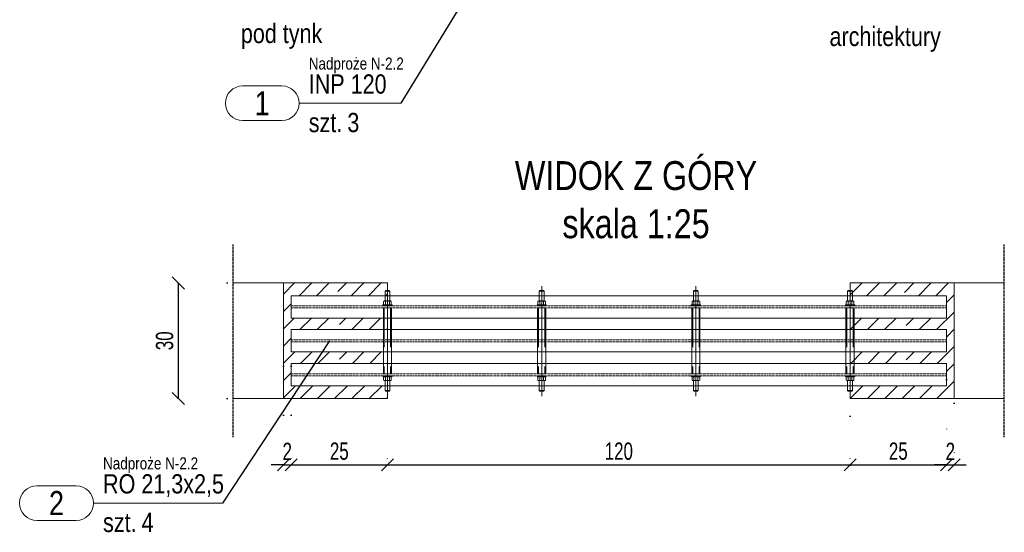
# Model space of a CAD drawing. Header units: millimetres. Extents: x 11149 to 111407, y -107619 to -23630.
# Tile 142 of 245: x 18705 to 18961, y -33223 to -33090. Entities that reach past the tile are written whole.
import ezdxf
from ezdxf.enums import TextEntityAlignment as Align

# ---------------------------------------------------------------- set-up
doc = ezdxf.new("R2010")
doc.units = ezdxf.units.MM
doc.header["$LTSCALE"] = 2
for name, pattern in [('CENTER2', [28.575, 19.05, -3.175, 3.175, -3.175]), ('DOT', [6.35, 0, -6.35]), ('HIDDEN', [9.525, 6.35, -3.175])]:
    doc.linetypes.add(name, pattern=pattern)
doc.layers.get('0').update_dxf_attribs({"plot": 0})
doc.layers.get('Defpoints').update_dxf_attribs({"color": 1})
for name, color, linetype, lineweight in [('e-cad_252', 252, 'HIDDEN', 9), ('e-cad_cienkie', 1, 'Continuous', 9), ('e-cad_opisy', 7, 'Continuous', 9), ('e-cad_osie', 22, 'CENTER2', 9), ('e-cad_stal_kontur', 222, 'Continuous', 20), ('e-cad_stal_ukryte', 222, 'HIDDEN', 9), ('e-cad_wymiary', 4, 'Continuous', 9)]:
    doc.layers.add(name, color=color, linetype=linetype, lineweight=lineweight)
doc.layers.add('e-cad_rzutnie', color=61, linetype='Continuous', lineweight=9, plot=False)
doc.layers.add('e-cad_ukryte', color=30, linetype='HIDDEN')
doc.styles.add('e-cad_1', font='arial.ttf', dxfattribs={"width": 0.7})
doc.styles.add('e-cad_2', font='arial.ttf', dxfattribs={"width": 0.8})
doc.dimstyles.new('e-cad_1_25_[cm]', dxfattribs={"dimscale": 2.5, "dimtxt": 1.8, "dimasz": 1.25, "dimexe": 1.25, "dimexo": 0.625, "dimgap": 0.5, "dimtad": 1, "dimdec": 0, "dimrnd": 1, "dimzin": 1, "dimtxsty": 'e-cad_1', "dimblk": 'OBLIQUE', "dimcen": 2.5, "dimclrd": 256, "dimclre": 252, "dimclrt": 7, "dimadec": 0, "dimazin": 0, "dimtfac": 1, "dimtix": 1, "dimtmove": 2, "dimatfit": 3, "dimldrblk": 'NONE', "dimfxl": 60, "dimfxlon": 1, "dimarcsym": 0})

# ---------------------------------------------------------------- blocks, each defined once
blk = doc.blocks.new('_OBLIQUE')
at = {"color": 0, "linetype": 'ByBlock', "lineweight": -2}
blk.add_line((-0.5, -0.5), (0.5, 0.5), dxfattribs=at)
blk = doc.blocks.new('*D2396')
at = {"layer": 'Defpoints', "color": 0, "ltscale": 0.5}
for p in [(18773.9, -33178.02), (18775.9, -33178.02), (18775.9, -33205.27)]:
    blk.add_point(p, dxfattribs=at)
at = {"layer": 'e-cad_wymiary', "color": 252, "linetype": 'DOT', "lineweight": -2}
for p, q in [((18773.9, -33179.59), (18773.9, -33208.4)), ((18775.9, -33179.59), (18775.9, -33208.4))]:
    blk.add_line(p, q, dxfattribs=at)
at = {"layer": 'e-cad_wymiary', "lineweight": -2}
for p, q in [((18773.9, -33205.27), (18770.77, -33205.27)), ((18773.9, -33205.27), (18775.9, -33205.27)), ((18775.9, -33205.27), (18779.02, -33205.27))]:
    blk.add_line(p, q, dxfattribs=at)
at = {"layer": 'e-cad_wymiary', "lineweight": -2, "ltscale": 0.5, "xscale": 3.125, "yscale": 3.125, "zscale": 3.125}
blk.add_blockref('_OBLIQUE', (18773.9, -33205.27), dxfattribs=at)
at = {"layer": 'e-cad_wymiary', "lineweight": -2, "ltscale": 0.5, "xscale": 3.125, "yscale": 3.125, "zscale": 3.125, "rotation": 180}
blk.add_blockref('_OBLIQUE', (18775.9, -33205.27), dxfattribs=at)
at = {"layer": 'e-cad_wymiary', "color": 7, "ltscale": 0.5, "insert": (18774.9, -33201.76), "char_height": 4.5, "attachment_point": 5, "style": 'e-cad_1'}
blk.add_mtext('2', dxfattribs=at)
blk = doc.blocks.new('_None')
blk = doc.blocks.new('*D2400')
at = {"layer": 'Defpoints', "color": 0, "ltscale": 0.5}
for p in [(18746.65, -33158.04), (18760.9, -33158.04), (18760.9, -33188.04)]:
    blk.add_point(p, dxfattribs=at)
at = {"layer": 'e-cad_wymiary', "color": 252, "linetype": 'DOT', "lineweight": -2}
for p, q in [((18759.33, -33158.04), (18743.53, -33158.04)), ((18759.33, -33188.04), (18743.53, -33188.04))]:
    blk.add_line(p, q, dxfattribs=at)
at = {"layer": 'e-cad_wymiary', "lineweight": -2}
blk.add_line((18746.65, -33188.04), (18746.65, -33158.04), dxfattribs=at)
at = {"layer": 'e-cad_wymiary', "lineweight": -2, "ltscale": 0.5, "xscale": 3.125, "yscale": 3.125, "zscale": 3.125}
for p, rotation in [((18746.65, -33158.04), 90), ((18746.65, -33188.04), 270)]:
    blk.add_blockref('_OBLIQUE', p, dxfattribs=dict(at, rotation=rotation))
at = {"layer": 'e-cad_wymiary', "color": 7, "ltscale": 0.5, "insert": (18743.1, -33173.04), "char_height": 4.5, "attachment_point": 5, "rotation": 90, "style": 'e-cad_1'}
blk.add_mtext('30', dxfattribs=at)
blk = doc.blocks.new('*D2402')
at = {"layer": 'Defpoints', "color": 0, "ltscale": 0.5}
for p in [(18775.9, -33205.27), (18800.9, -33205.27), (18800.9, -33205.27)]:
    blk.add_point(p, dxfattribs=at)
at = {"layer": 'e-cad_wymiary', "color": 252, "linetype": 'DOT', "lineweight": -2}
for p, q in [((18775.9, -33203.71), (18775.9, -33202.15)), ((18800.9, -33203.71), (18800.9, -33202.15))]:
    blk.add_line(p, q, dxfattribs=at)
at = {"layer": 'e-cad_wymiary', "lineweight": -2}
blk.add_line((18775.9, -33205.27), (18800.9, -33205.27), dxfattribs=at)
at = {"layer": 'e-cad_wymiary', "lineweight": -2, "ltscale": 0.5, "xscale": 3.125, "yscale": 3.125, "zscale": 3.125, "rotation": 180}
blk.add_blockref('_OBLIQUE', (18775.9, -33205.27), dxfattribs=at)
at = {"layer": 'e-cad_wymiary', "lineweight": -2, "ltscale": 0.5, "xscale": 3.125, "yscale": 3.125, "zscale": 3.125}
blk.add_blockref('_OBLIQUE', (18800.9, -33205.27), dxfattribs=at)
at = {"layer": 'e-cad_wymiary', "color": 7, "ltscale": 0.5, "insert": (18788.4, -33201.72), "char_height": 4.5, "attachment_point": 5, "style": 'e-cad_1'}
blk.add_mtext('25', dxfattribs=at)
blk = doc.blocks.new('*D2403')
at = {"layer": 'Defpoints', "color": 0, "ltscale": 0.5}
for p in [(18945.9, -33181.54), (18920.9, -33191.04), (18945.9, -33205.27)]:
    blk.add_point(p, dxfattribs=at)
at = {"layer": 'e-cad_wymiary', "color": 252, "linetype": 'DOT', "lineweight": -2}
for p, q in [((18945.9, -33183.1), (18945.9, -33208.4)), ((18920.9, -33192.6), (18920.9, -33208.4))]:
    blk.add_line(p, q, dxfattribs=at)
at = {"layer": 'e-cad_wymiary', "lineweight": -2}
blk.add_line((18920.9, -33205.27), (18945.9, -33205.27), dxfattribs=at)
at = {"layer": 'e-cad_wymiary', "lineweight": -2, "ltscale": 0.5, "xscale": 3.125, "yscale": 3.125, "zscale": 3.125, "rotation": 180}
blk.add_blockref('_OBLIQUE', (18920.9, -33205.27), dxfattribs=at)
at = {"layer": 'e-cad_wymiary', "lineweight": -2, "ltscale": 0.5, "xscale": 3.125, "yscale": 3.125, "zscale": 3.125}
blk.add_blockref('_OBLIQUE', (18945.9, -33205.27), dxfattribs=at)
at = {"layer": 'e-cad_wymiary', "color": 7, "ltscale": 0.5, "insert": (18933.4, -33201.72), "char_height": 4.5, "attachment_point": 5, "style": 'e-cad_1'}
blk.add_mtext('25', dxfattribs=at)
blk = doc.blocks.new('*D2404')
at = {"layer": 'Defpoints', "color": 0, "ltscale": 0.5}
for p in [(18945.9, -33181.54), (18947.9, -33187.71), (18947.9, -33205.27)]:
    blk.add_point(p, dxfattribs=at)
at = {"layer": 'e-cad_wymiary', "color": 252, "linetype": 'DOT', "lineweight": -2}
for p, q in [((18945.9, -33183.1), (18945.9, -33208.4)), ((18947.9, -33189.27), (18947.9, -33208.4))]:
    blk.add_line(p, q, dxfattribs=at)
at = {"layer": 'e-cad_wymiary', "lineweight": -2}
for p, q in [((18945.9, -33205.27), (18942.77, -33205.27)), ((18945.9, -33205.27), (18947.9, -33205.27)), ((18947.9, -33205.27), (18951.02, -33205.27))]:
    blk.add_line(p, q, dxfattribs=at)
at = {"layer": 'e-cad_wymiary', "lineweight": -2, "ltscale": 0.5, "xscale": 3.125, "yscale": 3.125, "zscale": 3.125}
blk.add_blockref('_OBLIQUE', (18945.9, -33205.27), dxfattribs=at)
at = {"layer": 'e-cad_wymiary', "lineweight": -2, "ltscale": 0.5, "xscale": 3.125, "yscale": 3.125, "zscale": 3.125, "rotation": 180}
blk.add_blockref('_OBLIQUE', (18947.9, -33205.27), dxfattribs=at)
at = {"layer": 'e-cad_wymiary', "color": 7, "ltscale": 0.5, "insert": (18946.9, -33201.76), "char_height": 4.5, "attachment_point": 5, "style": 'e-cad_1'}
blk.add_mtext('2', dxfattribs=at)
blk = doc.blocks.new('*D2409')
at = {"layer": 'Defpoints', "color": 0, "ltscale": 0.5}
for p in [(18800.9, -33205.27), (18920.9, -33205.27), (18920.9, -33205.27)]:
    blk.add_point(p, dxfattribs=at)
at = {"layer": 'e-cad_wymiary', "color": 252, "linetype": 'DOT', "lineweight": -2}
for p, q in [((18800.9, -33203.71), (18800.9, -33202.15)), ((18920.9, -33203.71), (18920.9, -33202.15))]:
    blk.add_line(p, q, dxfattribs=at)
at = {"layer": 'e-cad_wymiary', "lineweight": -2}
blk.add_line((18800.9, -33205.27), (18920.9, -33205.27), dxfattribs=at)
at = {"layer": 'e-cad_wymiary', "lineweight": -2, "ltscale": 0.5, "xscale": 3.125, "yscale": 3.125, "zscale": 3.125, "rotation": 180}
blk.add_blockref('_OBLIQUE', (18800.9, -33205.27), dxfattribs=at)
at = {"layer": 'e-cad_wymiary', "lineweight": -2, "ltscale": 0.5, "xscale": 3.125, "yscale": 3.125, "zscale": 3.125}
blk.add_blockref('_OBLIQUE', (18920.9, -33205.27), dxfattribs=at)
at = {"layer": 'e-cad_wymiary', "color": 7, "ltscale": 0.5, "insert": (18860.9, -33201.72), "char_height": 4.5, "attachment_point": 5, "style": 'e-cad_1'}
blk.add_mtext('120', dxfattribs=at)
blk = doc.blocks.new('e-cad_StalOpis_2')
at = {"layer": 'e-cad_cienkie', "ltscale": 0.4}
blk.add_lwpolyline([(-14.87, 1.8), (-10.78, 1.8, -0.991311), (-10.78, -1.8), (-14.87, -1.8, -0.991311)], format="xyb", close=True, dxfattribs=at)
at = {"layer": 'e-cad_cienkie'}
blk.add_lwpolyline([(0, 0), (-9, 0)], dxfattribs=at)
at = {"layer": 'e-cad_opisy', "ltscale": 0.04, "style": 'e-cad_1', "width": 0.8}
for tag, p in [('PROFIL', (-8, 1)), ('s_2', (-8, -3)), ('ILOSC', (-4, -3))]:
    blk.add_attdef(tag, p, '', height=2, dxfattribs=at)
at = {"layer": 'e-cad_opisy', "ltscale": 0.04, "style": 'e-cad_1', "width": 0.95, "flags": 1}
blk.add_attdef('s_1', text='', height=2, dxfattribs=at).set_placement((30.3, 1), align=Align.CENTER)
at = {"layer": 'e-cad_opisy', "color": 9, "ltscale": 0.04, "style": 'e-cad_1', "width": 0.8}
blk.add_attdef('NR', text='', height=2.5, dxfattribs=at).set_placement((-12.83, 0), align=Align.MIDDLE_CENTER)
at = {"layer": 'e-cad_opisy', "ltscale": 0.04, "style": 'e-cad_1', "width": 0.8, "flags": 1}
for tag, p in [('MASA', (0, -15)), ('OBWOD', (0, -20)), ('GATUNEK_STALI', (0, -25))]:
    blk.add_attdef(tag, p, '', height=3, dxfattribs=at)
at = {"layer": 'e-cad_rzutnie', "ltscale": 0.04, "style": 'e-cad_1', "width": 0.8}
blk.add_attdef('POZYCJA', (-8, 3.5), '', height=1.25, dxfattribs=at)
at = {"layer": 'e-cad_rzutnie', "ltscale": 0.04, "style": 'e-cad_1', "width": 0.8, "flags": 1}
blk.add_attdef('DLUGOSC', text='', height=1.25, dxfattribs=at).set_placement((-12.83, -2.05), align=Align.TOP_CENTER)

msp = doc.modelspace()

# ---------------------------------------------------------------- hatches: boundary and pattern name
at = {"layer": 'e-cad_252', "ltscale": 10}
h = msp.add_hatch(dxfattribs=at)
h.set_pattern_fill('ANSI31', color=256)
h.set_pattern_definition([(45, (16763.7896, -37425.081), (-2.245064, 2.245064), [])])
h.paths.add_polyline_path([(18773.9, -33188.04), (18773.9, -33158.04), (18800.9, -33158.04), (18800.9, -33161.34), (18788.03, -33161.34), (18788.03, -33160.14), (18787.88, -33159.99), (18787.4, -33159.99), (18786.91, -33159.99), (18786.76, -33160.14), (18786.76, -33161.34), (18775.9, -33161.34), (18775.9, -33163.99), (18775.9, -33164.5), (18775.9, -33167.14), (18786.33, -33167.14), (18786.33, -33170.14), (18775.9, -33170.14), (18775.9, -33172.79), (18775.9, -33173.3), (18775.9, -33175.94), (18786.33, -33175.94), (18786.33, -33178.94), (18775.9, -33178.94), (18775.9, -33181.59), (18775.9, -33182.1), (18775.9, -33184.74), (18786.76, -33184.74), (18786.76, -33185.95), (18786.91, -33186.1), (18787.4, -33186.1), (18787.88, -33186.1), (18788.03, -33185.95), (18788.03, -33184.74), (18800.9, -33184.74), (18800.9, -33188.04)])
h.paths.add_polyline_path([(18788.46, -33170.14), (18800.9, -33170.14), (18800.9, -33167.14), (18788.46, -33167.14)])
h.paths.add_polyline_path([(18788.46, -33175.94), (18788.46, -33178.94), (18800.9, -33178.94), (18800.9, -33175.94)])
h = msp.add_hatch(dxfattribs=at)
h.set_pattern_fill('ANSI31', color=256)
h.set_pattern_definition([(45, (16780.7896, -37425.081), (-2.245064, 2.245064), [])])
h.paths.add_polyline_path([(18920.9, -33161.34), (18920.9, -33158.04), (18947.9, -33158.04), (18947.9, -33188.04), (18920.9, -33188.04), (18920.9, -33184.74), (18933.76, -33184.74), (18933.76, -33185.95), (18933.91, -33186.1), (18934.4, -33186.1), (18934.88, -33186.1), (18935.03, -33185.95), (18935.03, -33184.74), (18945.9, -33184.74), (18945.9, -33182.1), (18945.9, -33181.59), (18945.9, -33178.94), (18935.46, -33178.94), (18935.46, -33175.94), (18945.9, -33175.94), (18945.9, -33173.3), (18945.9, -33172.79), (18945.9, -33170.14), (18935.46, -33170.14), (18935.46, -33167.14), (18945.9, -33167.14), (18945.9, -33164.5), (18945.9, -33163.99), (18945.9, -33161.34), (18935.03, -33161.34), (18935.03, -33160.14), (18934.88, -33159.99), (18934.4, -33159.99), (18933.91, -33159.99), (18933.76, -33160.14), (18933.76, -33161.34)])
h.paths.add_polyline_path([(18920.9, -33175.94), (18920.9, -33178.94), (18933.33, -33178.94), (18933.33, -33175.94)])
h.paths.add_polyline_path([(18920.9, -33170.14), (18933.33, -33170.14), (18933.33, -33167.14), (18920.9, -33167.14)])

# ---------------------------------------------------------------- linework, layer by layer
at = {"layer": 'e-cad_cienkie'}
for p, q in [((18800.48, -33111.38), (18804.39, -33111.38)), ((18747.12, -33215.18), (18758.12, -33215.18))]:
    msp.add_line(p, q, dxfattribs=at)
at = {"layer": 'e-cad_opisy'}
for p, q in [((18760.9, -33158.04), (18800.9, -33158.04)), ((18773.9, -33158.04), (18773.9, -33188.04)), ((18800.9, -33188.04), (18800.9, -33158.04)), ((18920.9, -33188.04), (18920.9, -33158.04)), ((18960.9, -33158.04), (18920.9, -33158.04)), ((18947.9, -33158.04), (18947.9, -33188.04)), ((18760.9, -33188.04), (18800.9, -33188.04)), ((18960.9, -33188.04), (18920.9, -33188.04))]:
    msp.add_line(p, q, dxfattribs=at)
at = {"layer": 'e-cad_opisy', "color": 0, "linetype": 'HIDDEN', "ltscale": 4}
for p, q in [((18800.26, -33160.14), (18801.53, -33160.14)), ((18800.41, -33159.99), (18801.38, -33159.99)), ((18840.26, -33160.14), (18841.53, -33160.14)), ((18840.41, -33159.99), (18841.38, -33159.99)), ((18880.26, -33160.14), (18881.53, -33160.14)), ((18880.41, -33159.99), (18881.38, -33159.99)), ((18920.26, -33160.14), (18921.53, -33160.14)), ((18920.41, -33159.99), (18921.38, -33159.99)), ((18800.26, -33185.95), (18801.53, -33185.95)), ((18800.41, -33186.1), (18801.38, -33186.1)), ((18840.26, -33185.95), (18841.53, -33185.95)), ((18840.41, -33186.1), (18841.38, -33186.1)), ((18880.26, -33185.95), (18881.53, -33185.95)), ((18880.41, -33186.1), (18881.38, -33186.1)), ((18920.26, -33185.95), (18921.53, -33185.95)), ((18920.41, -33186.1), (18921.38, -33186.1))]:
    msp.add_line(p, q, dxfattribs=at)
for points in [[(18800.41, -33159.99), (18800.26, -33160.14), (18800.26, -33162.7)], [(18801.38, -33159.99), (18801.53, -33160.14), (18801.53, -33162.7)], [(18840.41, -33159.99), (18840.26, -33160.14), (18840.26, -33162.7)], [(18841.38, -33159.99), (18841.53, -33160.14), (18841.53, -33162.7)], [(18880.41, -33159.99), (18880.26, -33160.14), (18880.26, -33162.7)], [(18881.38, -33159.99), (18881.53, -33160.14), (18881.53, -33162.7)], [(18920.41, -33159.99), (18920.26, -33160.14), (18920.26, -33162.7)], [(18921.38, -33159.99), (18921.53, -33160.14), (18921.53, -33162.7)], [(18800.41, -33186.1), (18800.26, -33185.95), (18800.26, -33183.39)], [(18801.38, -33186.1), (18801.53, -33185.95), (18801.53, -33183.39)], [(18840.41, -33186.1), (18840.26, -33185.95), (18840.26, -33183.39)], [(18841.38, -33186.1), (18841.53, -33185.95), (18841.53, -33183.39)], [(18880.41, -33186.1), (18880.26, -33185.95), (18880.26, -33183.39)], [(18881.38, -33186.1), (18881.53, -33185.95), (18881.53, -33183.39)], [(18920.41, -33186.1), (18920.26, -33185.95), (18920.26, -33183.39)], [(18921.38, -33186.1), (18921.53, -33185.95), (18921.53, -33183.39)]]:
    msp.add_lwpolyline(points, dxfattribs=at)
at = {"layer": 'e-cad_opisy'}
for points in [[(18800.4, -33162.8, 0.419144), (18799.9, -33162.8)], [(18801.39, -33162.8, 0.209572), (18800.4, -33162.8)], [(18801.89, -33162.8, 0.419144), (18801.39, -33162.8)], [(18840.4, -33162.8, 0.419144), (18839.9, -33162.8)], [(18841.39, -33162.8, 0.209572), (18840.4, -33162.8)], [(18841.89, -33162.8, 0.419144), (18841.39, -33162.8)], [(18880.4, -33162.8, 0.419144), (18879.9, -33162.8)], [(18881.39, -33162.8, 0.209572), (18880.4, -33162.8)], [(18881.89, -33162.8, 0.419144), (18881.39, -33162.8)], [(18920.4, -33162.8, 0.419144), (18919.9, -33162.8)], [(18921.39, -33162.8, 0.209572), (18920.4, -33162.8)], [(18921.89, -33162.8, 0.419144), (18921.39, -33162.8)], [(18800.4, -33163.63, -0.419144), (18799.9, -33163.63)], [(18801.39, -33163.63, -0.209572), (18800.4, -33163.63)], [(18801.89, -33163.63, -0.419144), (18801.39, -33163.63)], [(18840.4, -33163.63, -0.419144), (18839.9, -33163.63)], [(18841.39, -33163.63, -0.209572), (18840.4, -33163.63)], [(18841.89, -33163.63, -0.419144), (18841.39, -33163.63)], [(18880.4, -33163.63, -0.419144), (18879.9, -33163.63)], [(18881.39, -33163.63, -0.209572), (18880.4, -33163.63)], [(18881.89, -33163.63, -0.419144), (18881.39, -33163.63)], [(18920.4, -33163.63, -0.419144), (18919.9, -33163.63)], [(18921.39, -33163.63, -0.209572), (18920.4, -33163.63)], [(18921.89, -33163.63, -0.419144), (18921.39, -33163.63)], [(18800.4, -33182.45, 0.419144), (18799.9, -33182.45)], [(18800.4, -33183.28, -0.419144), (18799.9, -33183.28)], [(18801.39, -33182.45, 0.209572), (18800.4, -33182.45)], [(18801.39, -33183.28, -0.209572), (18800.4, -33183.28)], [(18801.89, -33182.45, 0.419144), (18801.39, -33182.45)], [(18801.89, -33183.28, -0.419144), (18801.39, -33183.28)], [(18840.4, -33182.45, 0.419144), (18839.9, -33182.45)], [(18840.4, -33183.28, -0.419144), (18839.9, -33183.28)], [(18841.39, -33182.45, 0.209572), (18840.4, -33182.45)], [(18841.39, -33183.28, -0.209572), (18840.4, -33183.28)], [(18841.89, -33182.45, 0.419144), (18841.39, -33182.45)], [(18841.89, -33183.28, -0.419144), (18841.39, -33183.28)], [(18880.4, -33182.45, 0.419144), (18879.9, -33182.45)], [(18880.4, -33183.28, -0.419144), (18879.9, -33183.28)], [(18881.39, -33182.45, 0.209572), (18880.4, -33182.45)], [(18881.39, -33183.28, -0.209572), (18880.4, -33183.28)], [(18881.89, -33182.45, 0.419144), (18881.39, -33182.45)], [(18881.89, -33183.28, -0.419144), (18881.39, -33183.28)], [(18920.4, -33182.45, 0.419144), (18919.9, -33182.45)], [(18920.4, -33183.28, -0.419144), (18919.9, -33183.28)], [(18921.39, -33182.45, 0.209572), (18920.4, -33182.45)], [(18921.39, -33183.28, -0.209572), (18920.4, -33183.28)], [(18921.89, -33182.45, 0.419144), (18921.39, -33182.45)], [(18921.89, -33183.28, -0.419144), (18921.39, -33183.28)]]:
    msp.add_lwpolyline(points, format="xyb", dxfattribs=at)
for points in [[(18799.9, -33162.8), (18799.9, -33163.63)], [(18801.64, -33162.7), (18800.15, -33162.7)], [(18800.4, -33162.7), (18800.4, -33163.74)], [(18801.39, -33162.7), (18801.39, -33163.74)], [(18801.89, -33162.8), (18801.89, -33163.63)], [(18839.9, -33162.8), (18839.9, -33163.63)], [(18841.64, -33162.7), (18840.15, -33162.7)], [(18840.4, -33162.7), (18840.4, -33163.74)], [(18841.39, -33162.7), (18841.39, -33163.74)], [(18841.89, -33162.8), (18841.89, -33163.63)], [(18879.9, -33162.8), (18879.9, -33163.63)], [(18881.64, -33162.7), (18880.15, -33162.7)], [(18880.4, -33162.7), (18880.4, -33163.74)], [(18881.39, -33162.7), (18881.39, -33163.74)], [(18881.89, -33162.8), (18881.89, -33163.63)], [(18919.9, -33162.8), (18919.9, -33163.63)], [(18921.64, -33162.7), (18920.15, -33162.7)], [(18920.4, -33162.7), (18920.4, -33163.74)], [(18921.39, -33162.7), (18921.39, -33163.74)], [(18921.89, -33162.8), (18921.89, -33163.63)], [(18802.1, -33163.99), (18799.7, -33163.99), (18799.7, -33163.74), (18802.1, -33163.74), (18802.1, -33163.99)], [(18801.64, -33163.74), (18800.15, -33163.74)], [(18842.1, -33163.99), (18839.7, -33163.99), (18839.7, -33163.74), (18842.1, -33163.74), (18842.1, -33163.99)], [(18841.64, -33163.74), (18840.15, -33163.74)], [(18882.1, -33163.99), (18879.7, -33163.99), (18879.7, -33163.74), (18882.1, -33163.74), (18882.1, -33163.99)], [(18881.64, -33163.74), (18880.15, -33163.74)], [(18922.1, -33163.99), (18919.7, -33163.99), (18919.7, -33163.74), (18922.1, -33163.74), (18922.1, -33163.99)], [(18921.64, -33163.74), (18920.15, -33163.74)], [(18802.1, -33182.1), (18799.7, -33182.1), (18799.7, -33182.35), (18802.1, -33182.35), (18802.1, -33182.1)], [(18799.9, -33183.28), (18799.9, -33182.45)], [(18801.64, -33182.35), (18800.15, -33182.35)], [(18801.64, -33183.39), (18800.15, -33183.39)], [(18800.4, -33183.39), (18800.4, -33182.35)], [(18801.39, -33183.39), (18801.39, -33182.35)], [(18801.89, -33183.28), (18801.89, -33182.45)], [(18842.1, -33182.1), (18839.7, -33182.1), (18839.7, -33182.35), (18842.1, -33182.35), (18842.1, -33182.1)], [(18839.9, -33183.28), (18839.9, -33182.45)], [(18841.64, -33182.35), (18840.15, -33182.35)], [(18841.64, -33183.39), (18840.15, -33183.39)], [(18840.4, -33183.39), (18840.4, -33182.35)], [(18841.39, -33183.39), (18841.39, -33182.35)], [(18841.89, -33183.28), (18841.89, -33182.45)], [(18882.1, -33182.1), (18879.7, -33182.1), (18879.7, -33182.35), (18882.1, -33182.35), (18882.1, -33182.1)], [(18879.9, -33183.28), (18879.9, -33182.45)], [(18881.64, -33182.35), (18880.15, -33182.35)], [(18881.64, -33183.39), (18880.15, -33183.39)], [(18880.4, -33183.39), (18880.4, -33182.35)], [(18881.39, -33183.39), (18881.39, -33182.35)], [(18881.89, -33183.28), (18881.89, -33182.45)], [(18922.1, -33182.1), (18919.7, -33182.1), (18919.7, -33182.35), (18922.1, -33182.35), (18922.1, -33182.1)], [(18919.9, -33183.28), (18919.9, -33182.45)], [(18921.64, -33182.35), (18920.15, -33182.35)], [(18921.64, -33183.39), (18920.15, -33183.39)], [(18920.4, -33183.39), (18920.4, -33182.35)], [(18921.39, -33183.39), (18921.39, -33182.35)], [(18921.89, -33183.28), (18921.89, -33182.45)]]:
    msp.add_lwpolyline(points, dxfattribs=at)
at = {"layer": 'e-cad_osie'}
for points in [[(18800.9, -33158.89), (18800.9, -33187.38)], [(18840.9, -33158.89), (18840.9, -33187.38)], [(18880.9, -33158.89), (18880.9, -33187.38)], [(18920.9, -33158.89), (18920.9, -33187.38)]]:
    msp.add_lwpolyline(points, dxfattribs=at)
at = {"layer": 'e-cad_stal_kontur'}
for points in [[(18775.9, -33161.34), (18945.9, -33161.34)], [(18775.9, -33161.34), (18775.9, -33167.14)], [(18945.9, -33167.14), (18945.9, -33161.34)], [(18775.9, -33167.14), (18945.9, -33167.14)], [(18775.9, -33170.14), (18945.9, -33170.14)], [(18775.9, -33170.14), (18775.9, -33175.94)], [(18945.9, -33175.94), (18945.9, -33170.14)], [(18775.9, -33175.94), (18945.9, -33175.94)], [(18775.9, -33178.94), (18945.9, -33178.94)], [(18775.9, -33178.94), (18775.9, -33184.74)], [(18945.9, -33184.74), (18945.9, -33178.94)], [(18775.9, -33184.74), (18945.9, -33184.74)]]:
    msp.add_lwpolyline(points, dxfattribs=at)
at = {"layer": 'e-cad_stal_kontur', "color": 0, "ltscale": 0.8}
for points in [[(18799.83, -33164.5), (18799.83, -33181.59), (18801.96, -33181.59), (18801.96, -33164.5)], [(18839.83, -33164.5), (18839.83, -33181.59), (18841.96, -33181.59), (18841.96, -33164.5)], [(18879.83, -33164.5), (18879.83, -33181.59), (18881.96, -33181.59), (18881.96, -33164.5)], [(18919.83, -33164.5), (18919.83, -33181.59), (18921.96, -33181.59), (18921.96, -33164.5)]]:
    msp.add_lwpolyline(points, close=True, dxfattribs=at)
at = {"layer": 'e-cad_stal_ukryte', "ltscale": 0.02}
for points in [[(18775.9, -33163.99), (18945.9, -33163.99)], [(18775.9, -33164.5), (18945.9, -33164.5)], [(18775.9, -33172.79), (18945.9, -33172.79)], [(18775.9, -33173.3), (18945.9, -33173.3)], [(18775.9, -33181.59), (18945.9, -33181.59)], [(18775.9, -33182.1), (18945.9, -33182.1)]]:
    msp.add_lwpolyline(points, dxfattribs=at)
at = {"layer": 'e-cad_stal_ukryte', "color": 0, "ltscale": 0.8}
for points in [[(18800.08, -33164.5), (18800.08, -33181.59)], [(18801.71, -33164.5), (18801.71, -33181.59)], [(18840.08, -33164.5), (18840.08, -33181.59)], [(18841.71, -33164.5), (18841.71, -33181.59)], [(18880.08, -33164.5), (18880.08, -33181.59)], [(18881.71, -33164.5), (18881.71, -33181.59)], [(18920.08, -33164.5), (18920.08, -33181.59)], [(18921.71, -33164.5), (18921.71, -33181.59)]]:
    msp.add_lwpolyline(points, dxfattribs=at)
at = {"layer": 'e-cad_ukryte', "ltscale": 0.02}
for p, q in [((18760.9, -33198.04), (18760.9, -33148.04)), ((18960.9, -33198.04), (18960.9, -33148.04))]:
    msp.add_line(p, q, dxfattribs=at)

# ---------------------------------------------------------------- block references
at = {"layer": 'e-cad_opisy', "ltscale": 0.5, "xscale": 2.5, "yscale": 2.5, "zscale": 2.5}
for p, values in [((18800.48, -33111.38), {'NR': '1', 'PROFIL': 'INP 120', 'ILOSC': '3', 'POZYCJA': 'Nadproże N-2.2', 's_2': 'szt.'}), ((18747.12, -33215.18), {'NR': '2', 'PROFIL': 'RO 21,3x2,5', 'ILOSC': '4', 'POZYCJA': 'Nadproże N-2.2', 's_2': 'szt.'})]:
    msp.add_blockref('e-cad_StalOpis_2', p, dxfattribs=at).add_auto_attribs(values)

# ---------------------------------------------------------------- texts
at = {"layer": 'e-cad_opisy', "style": 'e-cad_1', "width": 0.8}
for s, p in [('pod tynk', (18762.87, -33095.75)), ('architektury', (18915.56, -33096.53))]:
    msp.add_text(s, height=5, dxfattribs=at).set_placement(p)
at = {"layer": 'e-cad_opisy', "ltscale": 0.8, "insert": (18865.37, -33146.51), "char_height": 7.5, "width": 113.777, "attachment_point": 8, "style": 'e-cad_2'}
msp.add_mtext('WIDOK Z GÓRY\\Pskala 1:25', dxfattribs=at)

# ---------------------------------------------------------------- dimensions: what is measured, and where the dimension line sits
at = {"layer": 'e-cad_wymiary'}
dim = msp.add_linear_dim(base=(18746.65, -33158.04), p1=(18760.9, -33188.04), p2=(18760.9, -33158.04), angle=90, dimstyle='e-cad_1_25_[cm]', dxfattribs=at)
dim.commit()
dim.dimension.update_dxf_attribs({"geometry": '*D2400', "text_midpoint": (18743.1, -33173.04)})
for base, p1, p2, picture, middle in [((18775.9, -33205.27), (18773.9, -33178.02), (18775.9, -33178.02), '*D2396', (18774.9, -33201.76)), ((18945.9, -33205.27), (18920.9, -33191.04), (18945.9, -33181.54), '*D2403', (18933.4, -33201.72)), ((18947.9, -33205.27), (18945.9, -33181.54), (18947.9, -33187.71), '*D2404', (18946.9, -33201.76)), ((18800.9, -33205.27), (18775.9, -33205.27), (18800.9, -33205.27), '*D2402', (18788.4, -33201.72)), ((18920.9, -33205.27), (18800.9, -33205.27), (18920.9, -33205.27), '*D2409', (18860.9, -33201.72))]:
    dim = msp.add_linear_dim(base=base, p1=p1, p2=p2, dimstyle='e-cad_1_25_[cm]', dxfattribs=at)
    dim.commit()
    dim.dimension.update_dxf_attribs({"geometry": picture, "text_midpoint": middle})

# ---------------------------------------------------------------- leaders
at = {"layer": 'e-cad_cienkie', "has_arrowhead": 0}
for points in [[(18849, -33038.04), (18804.39, -33111.38)], [(18785.9, -33173.04), (18758.12, -33215.18)]]:
    msp.add_leader(points, dimstyle='e-cad_1_25_[cm]', override={"dimldrblk": 'None'}, dxfattribs=at)

doc.saveas('drawing.dxf')
